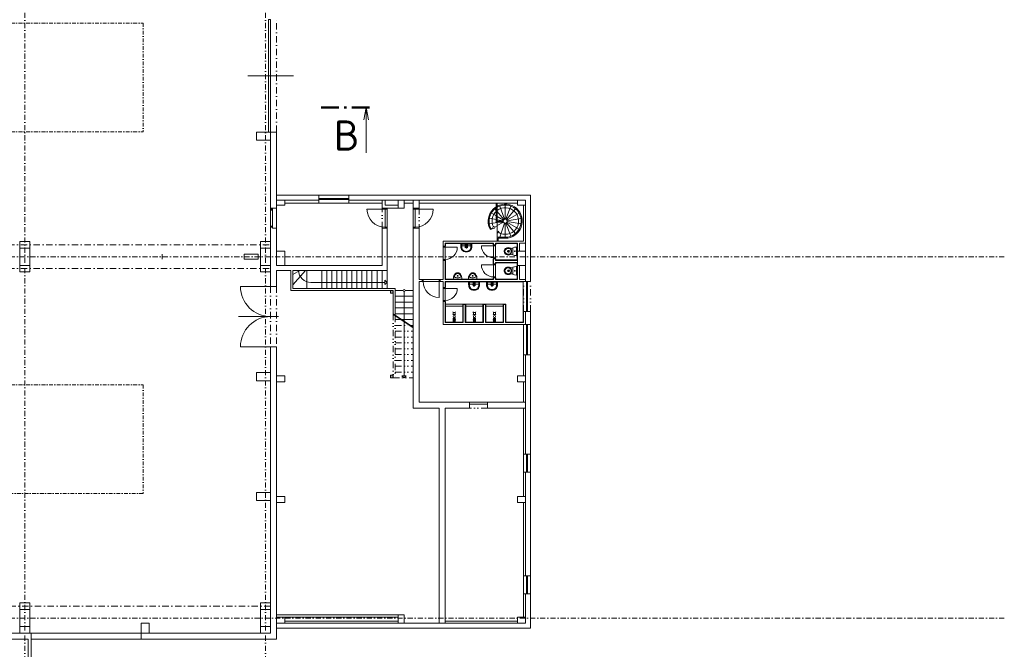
# Model space of a CAD drawing. Header units: millimetres. Extents: x -385852 to 693036, y -525006 to 444206.
# Tile 25 of 156: x 138300 to 187350, y 25844 to 57175. Entities that reach past the tile are written whole.
import ezdxf
from ezdxf.enums import TextEntityAlignment as Align

# ---------------------------------------------------------------- set-up
doc = ezdxf.new("R2010")
doc.units = ezdxf.units.MM
for name, pattern in [('CENTERX2', [101.6, 63.5, -12.7, 12.7, -12.7]), ('DASHDOT', [25.4, 12.7, -6.35, 0, -6.35]), ('DELICI', [7.7, 3, -1.4, 0.25, -1.4, 0.25, -1.4]), ('DIVIDE', [31.75, 12.7, -6.35, 0, -6.35, 0, -6.35]), ('ČERCHOVANÁ', [25.4, 12.7, -6.35, 0, -6.35])]:
    doc.linetypes.add(name, pattern=pattern)
for name, color, linetype, lineweight in [('___vedl obj', 7, 'Continuous', 30), ('A99_N_kce-nad-vid', 7, 'DASHDOT', 5), ('A99_N_kce-pohl', 7, 'Continuous', 9), ('A99_N_osy', 7, 'CENTERX2', 9), ('A99_N_txt-popis-200', 240, 'Continuous', 5), ('A99_S_kce-nad-vid', 181, 'DASHDOT', 5), ('A99_S_kce-pohl', 61, 'Continuous', 5), ('A99_S_kce-rez-sil', 7, 'Continuous', 15), ('A99_S_kce-rez-ten', 6, 'Continuous', 9), ('A99_S_koty-200', 160, 'Continuous', 5), ('A99_S_otvory', 7, 'Continuous', 5), ('A99_S_sloupy', 7, 'Continuous', 5)]:
    doc.layers.add(name, color=color, linetype=linetype, lineweight=lineweight)
doc.styles.add('A99_popis', font='isocpeur.ttf')

# ---------------------------------------------------------------- blocks, each defined once
blk = doc.blocks.new('pisoar')
at = {"layer": '___vedl obj', "linetype": 'ByBlock', "lineweight": 5}
blk.add_line((215, 0), (-215, 0), dxfattribs=at)
blk.add_circle((-1, -163), 19.4, dxfattribs=at)
for centre, radius, start, end in [((-146, -13), 361, 326.5782, 1.989), ((142, -17), 358, 177.2027, 217.386), ((-155, -139), 36.9, 131.2946, 209.5532), ((-67, -236), 167, 97.4614, 131.973), ((-88, -140), 69.7, 108.3417, 214.8562), ((11, -105), 173, 205.5872, 247.0307), ((20, -119), 199, 215.3972, 246.5641), ((-1, -490), 429, 78.2478, 101.886), ((0, -177), 138, 244.7705, 295.2295), ((0, -151), 127, 243.3513, 296.6487), ((-37, -79), 208, 297.0126, 332.0165), ((-8, -132), 182, 291.4216, 334.2065), ((64, -240), 172, 53.935, 82.4618), ((89, -141), 68.5, 327.9013, 75.8457), ((147, -139), 42.2, 345.2975, 64.2538)]:
    blk.add_arc(centre, radius, start, end, dxfattribs=at)
blk = doc.blocks.new('*U156')
at = {"color": 0, "linetype": 'ByBlock'}
blk.add_line((785.72, 87.81), (785.72, 76.56), dxfattribs=at)
at = {"color": 0, "linetype": 'ByBlock', "const_width": 0.63}
for points in [[(778.95, 87.81), (774.45, 87.81)], [(780.84, 87.81), (780.21, 87.81)], [(786.6, 87.81), (782.1, 87.81)]]:
    blk.add_lwpolyline(points, dxfattribs=at)
at = {"color": 0, "linetype": 'ByBlock'}
blk.add_lwpolyline([(786.27, 84.71), (785.72, 87.81), (785.17, 84.71)], dxfattribs=at)
at = {"color": 0, "linetype": 'ByBlock', "style": 'A99_popis', "flags": 12}
blk.add_attdef('OZNŘ_3K', text='', height=5, rotation=0.0024, dxfattribs=at).set_placement((784.08, 77.08), align=Align.RIGHT)
at = {"color": 0, "linetype": 'ByBlock', "style": 'A99_popis'}
blk.add_attdef('OZNŘ_1K', (-9.63, -10.73), '', height=5, dxfattribs=at)

msp = doc.modelspace()

# ---------------------------------------------------------------- linework, layer by layer
at = {"layer": 'A99_N_kce-nad-vid', "color": 1, "linetype": 'ČERCHOVANÁ', "ltscale": 15}
for p, q in [((12100, 57005.3403), (144450, 57005.3403)), ((144450, 57005.3403), (144450, 51594.6597)), ((12100, 51594.6597), (144450, 51594.6597)), ((12100, 39005.3403), (144450, 39005.3403)), ((144450, 39005.3403), (144450, 33594.6597))]:
    msp.add_line(p, q, dxfattribs=at)
msp.add_lwpolyline([(144450, 33594.6597), (12100, 33594.6597)], dxfattribs=at)
at = {"layer": 'A99_N_kce-pohl', "color": 2, "linetype": 'Continuous', "lineweight": 5}
msp.add_lwpolyline([(145390, 45260), (145390, 45500)], dxfattribs=at)
msp.add_lwpolyline([(150175, 45260), (150175, 45500), (149490, 45500), (149490, 45260)], close=True, dxfattribs=at)
at = {"layer": 'A99_N_osy', "linetype": 'DASHDOT', "ltscale": 20}
for p, q in [((138550, 100200), (138550, -5085)), ((187349.6209, 45380), (6250, 45380)), ((187349.6209, 27400), (3980, 27400))]:
    msp.add_line(p, q, dxfattribs=at)
msp.add_lwpolyline([(150550, 100200), (150550, -4850)], dxfattribs=at)
at = {"layer": 'A99_S_kce-nad-vid', "linetype": 'DASHDOT', "ltscale": 25}
for p, q in [((151100, 51600), (151100, 57170)), ((6250, 45970), (150800, 45970)), ((6250, 44790), (150800, 44790)), ((150800, 43900), (150800, 40900)), ((151100, 43900), (151100, 40900)), ((17750, 27990), (150800, 27990))]:
    msp.add_line(p, q, dxfattribs=at)
at = {"layer": 'A99_S_kce-nad-vid', "linetype": 'DIVIDE', "ltscale": 25}
for p, q in [((156350, 46800), (156350, 47800)), ((158200, 47800), (158200, 46800)), ((163400, 42650), (163400, 44150)), ((163750, 42650), (163750, 44150)), ((156900, 42540), (156900, 39350)), ((157000, 42437.505), (157000, 39350)), ((157000, 41960), (157718.3562, 41960)), ((157000, 41670), (157900, 41670)), ((157000, 41380), (157900, 41380)), ((157000, 41090), (157900, 41090)), ((157000, 40800), (157900, 40800)), ((157000, 40510), (157900, 40510)), ((157000, 40220), (157900, 40220)), ((157000, 39930), (157900, 39930)), ((156900, 39350), (157900, 39350)), ((157000, 39640), (157900, 39640)), ((157450, 39350), (157343.934, 39456.066)), ((157343.934, 39456.066), (157556.066, 39456.066)), ((157450, 39350), (157556.066, 39456.066)), ((161600, 37850), (160700, 37850))]:
    msp.add_line(p, q, dxfattribs=at)
at = {"layer": 'A99_S_kce-pohl', "ltscale": 2}
for p, q in [((151100, 48450), (151100, 48200)), ((157900, 48050), (157900, 48200)), ((158200, 48050), (158200, 48200)), ((151100, 46000), (151100, 46250)), ((159500, 43150), (159400, 43150)), ((157772.5493, 41960), (157900, 41960)), ((151100, 27550), (151100, 27450))]:
    msp.add_line(p, q, dxfattribs=at)
at = {"layer": 'A99_S_kce-pohl'}
for p, q in [((151500, 48200), (153200, 48200)), ((153200, 48450), (154700, 48450)), ((154700, 48200), (157150, 48200)), ((156350, 48050), (156350, 48200)), ((156500, 47950), (156500, 48200)), ((157450, 48200), (163100, 48200)), ((154700, 48050), (153200, 48050)), ((157150, 47950), (156500, 47950)), ((161974.3982, 47762.0164), (162037.9409, 47686.2891)), ((162037.9409, 48050), (162037.9409, 47100)), ((162087.9409, 48050), (162087.9409, 47150)), ((162087.9409, 47626.7014), (162423.6622, 47226.6044)), ((162453.7212, 47243.9628), (162214.1833, 47901.7026)), ((162487.7904, 47950), (162487.9221, 47250)), ((162522.143, 47243.9693), (162761.5571, 47901.7541)), ((163002.171, 47762.8356), (162552.2197, 47226.6044)), ((163500, 44150), (163500, 47950)), ((162037.9409, 47231.5558), (161700.7781, 47292.6616)), ((162037.9409, 47409.8076), (161795.8081, 47549.6031)), ((162398.4828, 47100), (162037.9409, 47100)), ((162401.3384, 47200), (162087.9409, 47380.9401)), ((162389.5439, 47167.833), (162087.9409, 47222.494)), ((162387.9409, 47150), (162087.9409, 47150)), ((162400.6502, 47101.2114), (162087.9409, 46926.4317)), ((162193.3591, 47100), (162087.9409, 47082.1072)), ((162087.9409, 46150), (162087.9409, 47100)), ((162574.5435, 47200), (163180.7613, 47550)), ((163180.7613, 46750), (162574.5435, 47100)), ((163275.7871, 47288.9185), (162586.4217, 47167.3648)), ((162586.4217, 47132.6352), (163275.7871, 47011.0815)), ((162087.9409, 47082.1072), (161695.2824, 47015.4604)), ((161745.9094, 46729.9447), (161788.4002, 46753.6923)), ((161876.5195, 46803.7141), (161788.4002, 46753.6923)), ((162087.9409, 46923.7295), (161963.4847, 46853.0807)), ((162173.3675, 46652.4258), (162087.9409, 46637.6525)), ((162087.9409, 46637.6525), (162116.1445, 46545.7841)), ((162116.1445, 46545.7841), (162173.3675, 46652.4258)), ((162456.6767, 47055.0129), (162224.6269, 46350)), ((162487.9409, 47050), (162487.9409, 46350)), ((162761.5571, 46398.2459), (162522.143, 47056.0307)), ((162552.2197, 47073.3956), (163002.171, 46537.1644)), ((162487.9409, 46350), (162087.9409, 46350)), ((162137.9409, 46300), (162137.9409, 46150)), ((162487.9409, 46300), (162137.9409, 46300)), ((159500, 45900), (159520, 45900)), ((159520, 46030), (161880, 46030)), ((159520, 45899.2042), (159520, 46030)), ((160550, 45920), (160350.0026, 45920)), ((160475, 45905.4079), (160625, 45905.4079)), ((160500, 46030), (160500, 45826.939)), ((160550, 45920), (160749.9974, 45920)), ((160600, 46030), (160600, 45826.939)), ((161880, 45974.8617), (161880, 46030)), ((161880, 45974.8617), (161900, 45975)), ((162000, 45975), (161900, 45975)), ((162000, 45975), (162020, 45975)), ((162020, 46030), (163080, 46030)), ((162020, 45977.5), (162020, 46030)), ((163080, 45220), (163080, 46030)), ((163200, 45650), (163200, 46050)), ((163200, 46050), (163500, 46050)), ((159500, 45200), (159520, 45200)), ((159520, 44270), (159520, 45200.4975)), ((161880, 45025.232), (161880, 45275.667)), ((161880, 45275.667), (161900, 45275.667)), ((162000, 45275), (161900, 45275)), ((162000, 45275), (162020, 45275)), ((162020, 45220), (162020, 45272.5)), ((162020, 45220), (163080, 45220)), ((152260.6249, 44700), (151900, 44495.6727)), ((152532.659, 44700), (151900, 43988.7811)), ((152600, 44700), (152600, 43800)), ((153350, 44700), (153350, 43800)), ((153600, 44700), (153600, 43800)), ((153850, 44700), (153850, 43800)), ((154100, 44700), (154100, 43800)), ((154350, 44700), (154350, 43800)), ((154600, 44700), (154600, 43800)), ((154850, 44700), (154850, 43800)), ((155100, 44700), (155100, 43800)), ((155350, 44700), (155350, 43800)), ((155600, 44700), (155600, 43800)), ((155850, 44700), (155850, 43800)), ((156100, 44700), (156100, 43800)), ((156350, 44700), (156350, 43800)), ((156600, 44700), (156600, 43800)), ((161880, 45025.232), (161900, 45025.232)), ((162000, 45025), (161900, 45025)), ((162000, 45025), (162020, 45025)), ((162020, 45080), (163080, 45080)), ((162020, 45027.5), (162020, 45080)), ((163080, 44270), (163080, 45080)), ((163200, 44950), (163200, 44250)), ((156600, 44100), (156493.934, 44206.066)), ((156493.934, 44206.066), (156493.934, 43993.934)), ((159520, 44270), (161880, 44270)), ((161880, 44270), (161880, 44325)), ((161880, 44325), (161900, 44325)), ((162000, 44325), (161900, 44325)), ((162000, 44325), (162020, 44325)), ((162020, 44270), (162020, 44325)), ((162020, 44270), (163080, 44270)), ((163200, 44250), (163500, 44250)), ((152800, 44100), (156493.934, 44100)), ((156600, 44100), (156493.934, 43993.934)), ((157000, 43700), (157400, 43700)), ((157500, 43700), (157900, 43700)), ((159520, 44130), (163380, 44130)), ((159520, 43850), (159520, 44130)), ((160937.9975, 44020), (160738.0002, 44020)), ((160862.9975, 44005.4079), (161012.9975, 44005.4079)), ((160887.9975, 44130), (160887.9975, 43926.939)), ((160937.9975, 44020), (161137.9949, 44020)), ((160987.9975, 44130), (160987.9975, 43926.939)), ((161830.3071, 44020), (161630.3098, 44020)), ((161755.3071, 44005.4079), (161905.3071, 44005.4079)), ((161780.3071, 44130), (161780.3071, 43926.939)), ((161830.3071, 44020), (162030.3045, 44020)), ((161880.3071, 44130), (161880.3071, 43926.939)), ((163380, 42120), (163380, 44130)), ((157000, 43410), (157900, 43410)), ((157450, 43650), (157450, 42174.4046)), ((157000, 43120), (157900, 43120)), ((157000, 42830), (157900, 42830)), ((159520, 42120), (159520, 43150)), ((159520, 43020), (160380, 43020)), ((159520, 42920), (160380, 42920)), ((160380, 42120), (160380, 43020)), ((160380, 43020), (160520, 43020)), ((160520, 43020), (161380, 43020)), ((160520, 42120), (160520, 43020)), ((160520, 42920), (161380, 42920)), ((161380, 42120), (161380, 43020)), ((161380, 43020), (161520, 43020)), ((161520, 43020), (162380, 43020)), ((161520, 42120), (161520, 43020)), ((161520, 42920), (162380, 42920)), ((162380, 42120), (162380, 43020)), ((162380, 43020), (162520, 43020)), ((162520, 42120), (162520, 43020)), ((156900, 42540), (157900, 41875.2811)), ((156900, 42503.9769), (157900, 41839.2579)), ((157000, 42540), (157900, 42540)), ((157000, 42250), (157282.0816, 42250)), ((157336.2746, 42250), (157900, 42250)), ((159875, 42243.061), (160025, 42243.061)), ((159901.2821, 42610), (159881.7949, 42630)), ((159901.2821, 42510), (159881.7949, 42490)), ((159900, 42120), (159900, 42323.061)), ((159950, 42120), (159950, 42348.061)), ((160018.2051, 42630), (159998.7179, 42610)), ((160018.2051, 42490), (159998.7179, 42510)), ((160000, 42120), (160000, 42323.061)), ((160875, 42243.061), (161025, 42243.061)), ((160901.2821, 42610), (160881.7949, 42630)), ((160901.2821, 42510), (160881.7949, 42490)), ((160900, 42120), (160900, 42323.061)), ((160950, 42120), (160950, 42348.061)), ((161018.2051, 42630), (160998.7179, 42610)), ((161018.2051, 42490), (160998.7179, 42510)), ((161000, 42120), (161000, 42323.061)), ((161875, 42243.061), (162025, 42243.061)), ((161901.2821, 42610), (161881.7949, 42630)), ((161901.2821, 42510), (161881.7949, 42490)), ((161900, 42120), (161900, 42323.061)), ((161950, 42120), (161950, 42348.061)), ((162018.2051, 42630), (161998.7179, 42610)), ((162018.2051, 42490), (161998.7179, 42510)), ((162000, 42120), (162000, 42323.061)), ((163500, 42000), (163500, 42650)), ((157450, 42138.3815), (157450, 39456.066)), ((159520, 42120), (160380, 42120)), ((160520, 42120), (161380, 42120)), ((162520, 42120), (163380, 42120)), ((163400, 40500), (163400, 42000)), ((163750, 40500), (163750, 42000)), ((163500, 35550), (163500, 40500)), ((163400, 38150), (163500, 38150)), ((163400, 37850), (163500, 37850)), ((163400, 34650), (163400, 35550)), ((163750, 35550), (163750, 34650)), ((163500, 29500), (163500, 34650)), ((163400, 28600), (163400, 29500)), ((163750, 28600), (163750, 29500)), ((163500, 27450), (163500, 28600)), ((151100, 27150), (151100, 26900)), ((151500, 27450), (157150, 27450)), ((151500, 27250), (157150, 27250)), ((159200, 27150), (159500, 27150)), ((159500, 27250), (159500, 27150)), ((159500, 27150), (163100, 27150))]:
    msp.add_line(p, q, dxfattribs=at)
for points in [[(160488.165, 45622.8003, -0.1381027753), (160372.7566, 45668.7226, -0.2109720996), (160282.0146, 45831.1759, -0.0228916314), (160275, 45970.3907), (160275, 46030), (160825, 46030), (160825, 45970.3907, -0.0228916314), (160817.9854, 45831.1759, -0.2109720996), (160727.2434, 45668.7226, -0.1381027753), (160611.835, 45622.8003, -0.1001703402)], [(160488.165, 45634.1412, -0.1490987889), (160377.2198, 45686.2174, -0.1821692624), (160301.9493, 45832.8154, -0.0229308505), (160295, 45970.4365), (160295, 46005.811)], [(160320.0026, 45890, -0.0226853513), (160322.2568, 46010, -0.089111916)], [(160488.165, 45649.5699, 0.0776309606), (160611.835, 45649.5699, 0.0776309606)], [(160488.165, 45634.1412, 0.0776309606), (160611.835, 45634.1412, 0.0776309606)], [(160488.165, 45622.8003, 0.0776309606), (160611.835, 45622.8003, 0.0776309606)], [(160611.835, 45634.1412, 0.1490987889), (160722.7802, 45686.2174, 0.1821692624), (160798.0507, 45832.8154, 0.0229308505), (160805, 45970.4365), (160805, 46005.811)], [(160779.9974, 45890, 0.0227199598), (160777.7432, 46010, 0.089111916)], [(162666.6966, 45612.5918, -0.6348764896), (162668.7662, 45687.2446)], [(162666.6966, 44642.5918, -0.6348764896), (162668.7662, 44717.2446)], [(160876.1626, 43722.8003, -0.1381027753), (160760.7541, 43768.7226, -0.2109720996), (160670.0121, 43931.1759, -0.0228916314), (160662.9975, 44070.3907), (160662.9975, 44130), (161212.9975, 44130), (161212.9975, 44070.3907, -0.0228916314), (161205.983, 43931.1759, -0.2109720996), (161115.241, 43768.7226, -0.1381027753), (160999.8325, 43722.8003, -0.1001703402)], [(160876.1626, 43734.1412, -0.1490987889), (160765.2174, 43786.2174, -0.1821692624), (160689.9468, 43932.8154, -0.0229308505), (160682.9975, 44070.4365), (160682.9975, 44105.811)], [(160708.0002, 43990, -0.0226853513), (160710.2543, 44110, -0.089111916)], [(160876.1626, 43749.5699, 0.0776309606), (160999.8325, 43749.5699, 0.0776309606)], [(160876.1626, 43734.1412, 0.0776309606), (160999.8325, 43734.1412, 0.0776309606)], [(160876.1626, 43722.8003, 0.0776309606), (160999.8325, 43722.8003, 0.0776309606)], [(160999.8325, 43734.1412, 0.1490987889), (161110.7777, 43786.2174, 0.1821692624), (161186.0483, 43932.8154, 0.0229308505), (161192.9975, 44070.4365), (161192.9975, 44105.811)], [(161167.9949, 43990, 0.0227199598), (161165.7407, 44110, 0.089111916)], [(161768.4722, 43722.8003, -0.1381027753), (161653.0637, 43768.7226, -0.2109720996), (161562.3217, 43931.1759, -0.0228916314), (161555.3071, 44070.3907), (161555.3071, 44130), (162105.3071, 44130), (162105.3071, 44070.3907, -0.0228916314), (162098.2926, 43931.1759, -0.2109720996), (162007.5506, 43768.7226, -0.1381027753), (161892.1421, 43722.8003, -0.1001703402)], [(161768.4722, 43734.1412, -0.1490987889), (161657.527, 43786.2174, -0.1821692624), (161582.2564, 43932.8154, -0.0229308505), (161575.3071, 44070.4365), (161575.3071, 44105.811)], [(161600.3098, 43990, -0.0226853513), (161602.5639, 44110, -0.089111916)], [(161768.4722, 43749.5699, 0.0776309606), (161892.1421, 43749.5699, 0.0776309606)], [(161768.4722, 43734.1412, 0.0776309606), (161892.1421, 43734.1412, 0.0776309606)], [(161768.4722, 43722.8003, 0.0776309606), (161892.1421, 43722.8003, 0.0776309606)], [(161892.1421, 43734.1412, 0.1490987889), (162003.0873, 43786.2174, 0.1821692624), (162078.3579, 43932.8154, 0.0229308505), (162085.3071, 44070.4365), (162085.3071, 44105.811)], [(162060.3045, 43990, 0.0227199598), (162058.0503, 44110, 0.089111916)]]:
    msp.add_lwpolyline(points, format="xyb", dxfattribs=at)
for points in [[(160322.2568, 46010), (160295, 46005.811)], [(160322.2568, 46010), (160777.7432, 46010)], [(160777.7432, 46010), (160805, 46005.811)], [(160710.2543, 44110), (160682.9975, 44105.811)], [(160710.2543, 44110), (161165.7407, 44110)], [(161165.7407, 44110), (161192.9975, 44105.811)], [(161602.5639, 44110), (161575.3071, 44105.811)], [(161602.5639, 44110), (162058.0503, 44110)], [(162058.0503, 44110), (162085.3071, 44105.811)]]:
    msp.add_lwpolyline(points, dxfattribs=at)
for points in [[(162864.283, 45514.4222), (162702.3076, 45472.7403, -0.120198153), (162575.9316, 45472.4174, -0.2239549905), (162447.8107, 45581.815, -0.2338795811), (162447.8107, 45723.1502, -0.1979395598), (162564.8369, 45822.9507, -0.1401719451), (162702.3076, 45827.2597), (162864.283, 45785.7154)], [(162804.2293, 45647.6478, -0.1740990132), (162776.2294, 45551.6335, -0.0907895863), (162737.769, 45517.5581, -0.1244630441), (162641.8035, 45494.7192, -0.1129211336), (162545.7706, 45517.2697, -0.1750533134), (162474.692, 45595.134, -0.2588111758), (162474.692, 45704.866, -0.171882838), (162545.7706, 45782.7303, -0.1320878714), (162641.8035, 45805.2808, -0.1303286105), (162737.769, 45782.4419, -0.2067324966), (162798.7637, 45702.1871, -0.0655918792), (162804.2293, 45651.3305)], [(162794.4082, 45648.2617, -0.2065757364), (162756.8779, 45544.7161, -0.205236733), (162621.5109, 45505.6968, -0.1817712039), (162515.9476, 45551.7649, -0.1942552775), (162471.3852, 45642.133, -0.1107989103), (162481.7187, 45701.2945, -0.1518451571), (162550.4509, 45773.8897, -0.116294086), (162641.7888, 45795.2807, -0.2009926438), (162756.8779, 45755.2843, -0.1941405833), (162795.0221, 45654.3997)], [(162633.5885, 45613.2739, 0.1475904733), (162712.5147, 45625.3945, 0.509097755), (162712.7705, 45673.428, 0.1502406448), (162635.1341, 45687.5651, 0.8275521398), (162629.8787, 45613.4356)], [(163055, 45472.5, -0.4484928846), (163024.2995, 45439.8648, -0.0834908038), (162870.7562, 45470.0056, -0.3122022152), (162864.283, 45479.3631), (162864.283, 45820.6369, -0.3121754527), (162870.7562, 45829.9944, -0.0834882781), (163024.2995, 45860.1356, -0.4484928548), (163055, 45827.5)], [(162864.283, 44544.4222), (162702.3076, 44502.7403, -0.120198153), (162575.9316, 44502.4174, -0.2239549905), (162447.8107, 44611.815, -0.2338795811), (162447.8107, 44753.1502, -0.1979395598), (162564.8369, 44852.9507, -0.1401719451), (162702.3076, 44857.2597), (162864.283, 44815.7154)], [(162804.2293, 44677.6478, -0.1740990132), (162776.2294, 44581.6335, -0.0907895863), (162737.769, 44547.5581, -0.1244630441), (162641.8035, 44524.7192, -0.1129211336), (162545.7706, 44547.2697, -0.1750533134), (162474.692, 44625.134, -0.2588111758), (162474.692, 44734.866, -0.171882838), (162545.7706, 44812.7303, -0.1320878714), (162641.8035, 44835.2808, -0.1303286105), (162737.769, 44812.4419, -0.2067324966), (162798.7637, 44732.1871, -0.0655918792), (162804.2293, 44681.3305)], [(162794.4082, 44678.2617, -0.2065757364), (162756.8779, 44574.7161, -0.205236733), (162621.5109, 44535.6968, -0.1817712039), (162515.9476, 44581.7649, -0.1942552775), (162471.3852, 44672.133, -0.1107989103), (162481.7187, 44731.2945, -0.1518451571), (162550.4509, 44803.8897, -0.116294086), (162641.7888, 44825.2807, -0.2009926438), (162756.8779, 44785.2843, -0.1941405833), (162795.0221, 44684.3997)], [(162633.5885, 44643.2739, 0.1475904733), (162712.5147, 44655.3945, 0.509097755), (162712.7705, 44703.428, 0.1502406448), (162635.1341, 44717.5651, 0.8275521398), (162629.8787, 44643.4356)], [(163055, 44502.5, -0.4484928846), (163024.2995, 44469.8648, -0.0834908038), (162870.7562, 44500.0056, -0.3122022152), (162864.283, 44509.3631), (162864.283, 44850.6369, -0.3121754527), (162870.7562, 44859.9944, -0.0834882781), (163024.2995, 44890.1356, -0.4484928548), (163055, 44857.5)]]:
    msp.add_lwpolyline(points, format="xyb", close=True, dxfattribs=at)
for points in [[(160000, 42610), (159900, 42610), (159900, 42510), (160000, 42510)], [(161000, 42610), (160900, 42610), (160900, 42510), (161000, 42510)], [(162000, 42610), (161900, 42610), (161900, 42510), (162000, 42510)]]:
    msp.add_lwpolyline(points, close=True, dxfattribs=at)
for centre, radius in [((162487.9409, 47150), 100), ((161920.0021, 46828.3974), 50), ((160550, 45849), 37.5), ((160550, 45849), 25), ((160550, 45965), 20), ((162965.2318, 45650), 17.0932), ((162965.2318, 45650), 13.6038), ((162965.2318, 44680), 17.0932), ((162965.2318, 44680), 13.6038), ((157450, 43700), 50), ((160937.9975, 43949), 37.5), ((160937.9975, 43949), 25), ((160937.9975, 44065), 20), ((161830.3071, 43949), 37.5), ((161830.3071, 43949), 25), ((161830.3071, 44065), 20), ((159950, 42398.061), 50), ((160950, 42398.061), 50), ((161950, 42398.061), 50)]:
    msp.add_circle(centre, radius, dxfattribs=at)
for centre, radius, start, end in [((162490.8939, 47146.4808), 853.5247, 122.05176912, 209.21044873), ((162490.8939, 47146.4808), 803.5247, 124.31259523, 209.21044873), ((162485.7945, 47157.2394), 654.4143, 133.18512328, 205.78671499), ((162488.3537, 47149.5872), 849.5873, 269.97216167, 118.11889055), ((162488.3638, 47149.5771), 799.5772, 269.96969785, 120.05249413), ((162496.2314, 47157.2394), 660.8114, 237.80746381, 128.16019411), ((160516.9781, 45877.8534), 197.3496, 176.47130544, 192.11133209), ((160350.0026, 45890), 30, 90, 180), ((160539.1755, 45858.2661), 216.2579, 185.79060997, 216.23881674), ((160535.839, 45856.9536), 212.7929, 216.48484933, 257.05359768), ((160564.161, 45856.9536), 212.7929, 282.94640232, 323.51515067), ((160560.8245, 45858.2661), 216.2579, 323.76118326, 354.20939003), ((160749.9974, 45890), 30, 0, 90), ((160583.0219, 45877.8534), 197.3496, 347.88866791, 3.52869456), ((162685.2791, 45649.4317), 41.2613, 113.59095629, 243.23297202), ((152800, 44700), 600, 180, 270), ((162685.2791, 44679.4317), 41.2613, 113.59095629, 243.23297202), ((160904.9756, 43977.8534), 197.3496, 176.47130544, 192.11133209), ((160738.0002, 43990), 30, 90, 180), ((160927.173, 43958.2661), 216.2579, 185.79060997, 216.23881674), ((160923.8366, 43956.9536), 212.7929, 216.48484933, 257.05359768), ((160952.1585, 43956.9536), 212.7929, 282.94640232, 323.51515067), ((160948.8221, 43958.2661), 216.2579, 323.76118326, 354.20939003), ((161137.9949, 43990), 30, 0, 90), ((160971.0194, 43977.8534), 197.3496, 347.88866791, 3.52869456), ((161797.2852, 43977.8534), 197.3496, 176.47130544, 192.11133209), ((161630.3098, 43990), 30, 90, 180), ((161819.4826, 43958.2661), 216.2579, 185.79060997, 216.23881674), ((161816.1462, 43956.9536), 212.7929, 216.48484933, 257.05359768), ((161844.4681, 43956.9536), 212.7929, 282.94640232, 323.51515067), ((161841.1317, 43958.2661), 216.2579, 323.76118326, 354.20939003), ((162030.3045, 43990), 30, 0, 90), ((161863.329, 43977.8534), 197.3496, 347.88866791, 3.52869456)]:
    msp.add_arc(centre, radius, start, end, dxfattribs=at)
at = {"layer": 'A99_S_kce-rez-sil'}
for p, q in [((150800, 51580), (150800, 47750)), ((150800, 51580), (151100, 51580)), ((151100, 51580), (151100, 47800)), ((150800, 47830), (150800, 49980)), ((153200, 48450), (153200, 48050)), ((154700, 48450), (154700, 48050)), ((157900, 48050), (157900, 47750)), ((158000, 47750), (158000, 47800)), ((158000, 47800), (158200, 47800)), ((158200, 48050), (158200, 47800)), ((150800, 43900), (150800, 46800)), ((157900, 46850), (157900, 37850)), ((158000, 46850), (158000, 46800)), ((158000, 46800), (158200, 46800)), ((158200, 46800), (158200, 44250)), ((158200, 44150), (158200, 38150)), ((158400, 44150), (158400, 44250)), ((159200, 44150), (159200, 44250)), ((163400, 42100), (163400, 42650)), ((163400, 42650), (163750, 42650)), ((163750, 42000), (163750, 42650)), ((159400, 42000), (163400, 42000)), ((162500, 42100), (163400, 42100)), ((163400, 42000), (163750, 42000)), ((163400, 39450), (163400, 40500)), ((163400, 40500), (163750, 40500)), ((163750, 35550), (163750, 40500)), ((163400, 38150), (163400, 39150)), ((159200, 37850), (159200, 27150)), ((159500, 37850), (159500, 27250)), ((161600, 38150), (163400, 38150)), ((161600, 38150), (161600, 37850)), ((161600, 37850), (163400, 37850)), ((163400, 35550), (163400, 37850)), ((163400, 35550), (163750, 35550)), ((163750, 29500), (163750, 34650)), ((163400, 29500), (163400, 33150)), ((163400, 29500), (163750, 29500)), ((163400, 28600), (163750, 28600)), ((163400, 27450), (163400, 28600)), ((163750, 26900), (163750, 28600)), ((157150, 27550), (151100, 27550)), ((151100, 27150), (159200, 27150)), ((159500, 27250), (163100, 27250)), ((151100, 26900), (163750, 26900)), ((151100, 26900), (151100, 26350))]:
    msp.add_line(p, q, dxfattribs=at)
at = {"layer": 'A99_S_kce-rez-sil', "ltscale": 2}
for p, q in [((151100, 48450), (151100, 49450)), ((151100, 48450), (153200, 48450)), ((154700, 48450), (163750, 48450)), ((163750, 44150), (163750, 48450)), ((151500, 48050), (153200, 48050)), ((154700, 48050), (156350, 48050)), ((156350, 47800), (156350, 48050)), ((156500, 47800), (156350, 47800)), ((156500, 47750), (156500, 47800)), ((156600, 47750), (156500, 47750)), ((156600, 47750), (156600, 47800)), ((157150, 47800), (156600, 47800)), ((157450, 48050), (157900, 48050)), ((158000, 47750), (157900, 47750)), ((158200, 48050), (163100, 48050)), ((163400, 46150), (163400, 47950)), ((156350, 44950), (156350, 46800)), ((156500, 46800), (156350, 46800)), ((156500, 46800), (156500, 46850)), ((156600, 46850), (156500, 46850)), ((156600, 44700), (156600, 46850)), ((158000, 46850), (157900, 46850)), ((159400, 46150), (163400, 46150)), ((159400, 45850), (159400, 46150)), ((159500, 45850), (159400, 45850)), ((159500, 46050), (161900, 46050)), ((159500, 45850), (159500, 46050)), ((161900, 45925), (161900, 46050)), ((162000, 45925), (161900, 45925)), ((162000, 46050), (163100, 46050)), ((162000, 45925), (162000, 46050)), ((163100, 45650), (163100, 46050)), ((159400, 44250), (159400, 45250)), ((159500, 45250), (159400, 45250)), ((159500, 44250), (159500, 45250)), ((161900, 44975), (161900, 45325)), ((162000, 45325), (161900, 45325)), ((162000, 45200), (162000, 45325)), ((162000, 45200), (163100, 45200)), ((151900, 44700), (156600, 44700)), ((162000, 44975), (161900, 44975)), ((162000, 44975), (162000, 45100)), ((162000, 45100), (163100, 45100)), ((163100, 44950), (163100, 44250)), ((158200, 44250), (158400, 44250)), ((158200, 44150), (158400, 44150)), ((159200, 44250), (159400, 44250)), ((159200, 44150), (159400, 44150)), ((159400, 43800), (159400, 44150)), ((159500, 44250), (161900, 44250)), ((159500, 44150), (163750, 44150)), ((159500, 43800), (159500, 44150)), ((161900, 44250), (161900, 44375)), ((162000, 44375), (161900, 44375)), ((162000, 44250), (162000, 44375)), ((162000, 44250), (163100, 44250)), ((156900, 43700), (156900, 42540)), ((157000, 43800), (157000, 42484.6068)), ((159500, 43800), (159400, 43800)), ((159400, 42000), (159400, 43200)), ((159500, 43200), (159400, 43200)), ((159500, 42100), (159500, 43200)), ((160400, 42100), (160400, 43000)), ((160400, 43000), (160500, 43000)), ((160500, 42100), (160500, 43000)), ((161400, 42100), (161400, 43000)), ((161400, 43000), (161500, 43000)), ((161500, 42100), (161500, 43000)), ((162400, 42100), (162400, 43000)), ((162400, 43000), (162500, 43000)), ((162500, 42100), (162500, 43000)), ((159500, 42100), (160400, 42100)), ((160500, 42100), (161400, 42100)), ((161500, 42100), (162400, 42100)), ((157900, 37850), (159200, 37850)), ((158200, 38150), (160700, 38150)), ((159500, 37850), (160700, 37850)), ((160700, 38150), (160700, 37850)), ((163400, 33450), (163400, 34650)), ((163400, 34650), (163750, 34650))]:
    msp.add_line(p, q, dxfattribs=at)
at = {"layer": 'A99_S_kce-rez-sil', "linetype": 'Continuous'}
for p, q in [((150800, 40900), (150800, 28150)), ((151100, 40900), (151100, 27550)), ((126040, 26650), (138800, 26650)), ((138875.5457, 17610), (138875.5457, 26650)), ((144350, 26650), (150300, 26650)), ((144350, 26650), (144350, 26350)), ((126040, 26350), (138725.5457, 26350)), ((138725.5457, 17610), (138725.5457, 26350)), ((144350, 26350), (151100, 26350))]:
    msp.add_line(p, q, dxfattribs=at)
at = {"layer": 'A99_S_kce-rez-sil'}
for points in [[(150800, 43900), (151100, 43900)], [(150800, 40900), (151100, 40900)]]:
    msp.add_lwpolyline(points, dxfattribs=at)
at = {"layer": 'A99_S_kce-rez-sil', "ltscale": 2}
for points in [[(156780, 43560), (156840, 43560), (156840, 43562.522, 0.391021), (156834.939, 43568.005), (156796.203, 43571.104, -0.391021), (156787, 43581.072), (156787, 43678.928, -0.391021), (156796.203, 43688.896), (156834.939, 43691.995, 0.391021), (156840, 43697.478), (156840, 43700), (156780, 43700)], [(156900, 43560), (156840, 43560), (156840, 43562.522, -0.391021), (156845.061, 43568.005), (156883.797, 43571.104, 0.391021), (156893, 43581.072), (156893, 43678.928, 0.391021), (156883.797, 43688.896), (156845.061, 43691.995, -0.391021), (156840, 43697.478), (156840, 43700), (156900, 43700)], [(156780, 39350), (156840, 39350), (156840, 39352.522, 0.391021), (156834.939, 39358.005), (156796.203, 39361.104, -0.391021), (156787, 39371.072), (156787, 39468.928, -0.391021), (156796.203, 39478.896), (156834.939, 39481.995, 0.391021), (156840, 39487.478), (156840, 39490), (156780, 39490)], [(156900, 39350), (156840, 39350), (156840, 39352.522, -0.391021), (156845.061, 39358.005), (156883.797, 39361.104, 0.391021), (156893, 39371.072), (156893, 39468.928, 0.391021), (156883.797, 39478.896), (156845.061, 39481.995, -0.391021), (156840, 39487.478), (156840, 39490), (156900, 39490)]]:
    msp.add_lwpolyline(points, format="xyb", close=True, dxfattribs=at)
at = {"layer": 'A99_S_kce-rez-ten', "ltscale": 2}
for p, q in [((150900, 47750), (150800, 47750)), ((150900, 46850), (150800, 46850)), ((159500, 43850), (159520, 43850)), ((159500, 43150), (159520, 43150)), ((161520, 42120), (162380, 42120))]:
    msp.add_line(p, q, dxfattribs=at)
at = {"layer": 'A99_S_kce-rez-ten'}
for p, q in [((151100, 47800), (150900, 47800)), ((150900, 47800), (150900, 47750)), ((150900, 46800), (150900, 46850)), ((151100, 46800), (150900, 46800)), ((150800, 43900), (151100, 43900)), ((150800, 40900), (151100, 40900)), ((138875.5457, 26650), (138800, 26650))]:
    msp.add_line(p, q, dxfattribs=at)
at = {"layer": 'A99_S_kce-rez-ten', "linetype": 'DELICI', "ltscale": 10}
msp.add_line((151100, 46800), (151100, 47800), dxfattribs=at)
at = {"layer": 'A99_S_kce-rez-ten'}
msp.add_lwpolyline([(151100, 47800), (150800, 47800)], dxfattribs=at)
at = {"layer": 'A99_S_koty-200', "linetype": 'ByBlock', "lineweight": 5, "ltscale": 0.35}
msp.add_line((151100, 50010.7471), (151100, 49450), dxfattribs=at)
at = {"layer": 'A99_S_otvory'}
for p, q in [((149665.9993, 54380), (151934.0007, 54380)), ((153200, 48275), (154700, 48275)), ((153200, 48225), (154700, 48225)), ((150800, 46850), (150800, 47750)), ((150900, 47700), (150800, 47700)), ((150900, 46850), (150900, 47750)), ((156500, 47750), (155600, 47750)), ((156500, 47800), (156600, 47800)), ((156500, 47750), (156500, 46850)), ((156600, 47750), (156600, 46850)), ((157900, 47800), (158000, 47800)), ((157900, 46850), (157900, 47750)), ((158000, 47750), (158900, 47750)), ((158000, 47750), (158000, 46850)), ((150900, 46900), (150800, 46900)), ((156500, 46800), (156600, 46800)), ((157900, 46800), (158000, 46800)), ((159500, 45900), (159400, 45900)), ((159400, 45250), (159400, 45850)), ((159500, 45850), (160100, 45850)), ((159500, 45850), (159500, 45250)), ((161900, 45925), (161300, 45925)), ((161900, 45325), (161900, 45925)), ((162000, 45925), (162000, 45325)), ((159500, 45200), (159400, 45200)), ((161900, 44975), (161300, 44975)), ((161900, 44375), (161900, 44975)), ((162000, 44975), (162000, 44375)), ((158350, 44150), (158350, 44250)), ((158400, 44250), (159200, 44250)), ((159200, 44150), (158400, 44150)), ((159200, 44150), (159200, 43350)), ((159250, 44150), (159250, 44250)), ((163550, 44150), (163550, 42650)), ((163600, 44150), (163600, 42650)), ((150800, 43900), (149300, 43900)), ((159500, 43850), (159400, 43850)), ((159400, 43200), (159400, 43800)), ((159500, 43800), (159500, 43200)), ((159500, 43800), (160100, 43800)), ((151200, 42400), (149200, 42400)), ((163550, 42000), (163550, 40500)), ((163600, 42000), (163600, 40500)), ((150800, 40900), (149300, 40900)), ((160700, 38150), (161600, 38150)), ((160700, 38050), (161600, 38050)), ((163550, 35550), (163550, 34650)), ((163600, 35550), (163600, 34650)), ((163550, 29500), (163550, 28600)), ((163600, 29500), (163600, 28600)), ((138875.5457, 26650), (144350, 26650)), ((138875.5457, 26350), (144350, 26350))]:
    msp.add_line(p, q, dxfattribs=at)
msp.add_lwpolyline([(150800, 51580), (150700, 51580), (150700, 57180), (150800, 57180)], close=True, dxfattribs=at)
for centre, radius, start, end in [((156500, 47750), 900, 180, 270), ((158000, 47750), 900, 270, 0), ((159500, 45850), 600, 270, 0), ((161900, 45925), 600, 180, 270), ((161900, 44975), 600, 180, 270), ((159200, 44150), 800, 180, 270), ((150800, 43900), 1500, 180, 270), ((159500, 43800), 600, 270, 0), ((150800, 40900), 1500, 90, 180)]:
    msp.add_arc(centre, radius, start, end, dxfattribs=at)
at = {"layer": 'A99_S_sloupy', "linetype": 'Continuous', "lineweight": 20, "ltscale": 2}
for p, q in [((150800, 49450), (150800, 43900)), ((151100, 47800), (151100, 45650)), ((151100, 45650), (151500, 45650)), ((151500, 45650), (151500, 44950)), ((151100, 44700), (151800, 44700)), ((151500, 44950), (156350, 44950)), ((151800, 44700), (151800, 43700)), ((151900, 44700), (151900, 43800)), ((151800, 43700), (156900, 43700)), ((151900, 43800), (157000, 43800))]:
    msp.add_line(p, q, dxfattribs=at)
at = {"layer": 'A99_S_sloupy', "ltscale": 2}
for p, q in [((157150, 48200), (157450, 48200)), ((151100, 44950), (151100, 45650)), ((151500, 44950), (151100, 44950)), ((151100, 39450), (151500, 39450)), ((151100, 39150), (151100, 39450)), ((151500, 39450), (151500, 39150)), ((163100, 39450), (163500, 39450)), ((163100, 39150), (163100, 39450)), ((163500, 39450), (163500, 39150)), ((151100, 39150), (151500, 39150)), ((163100, 39150), (163500, 39150)), ((151100, 33450), (151500, 33450)), ((151100, 33150), (151100, 33450)), ((151500, 33450), (151500, 33150)), ((163100, 33450), (163500, 33450)), ((163100, 33150), (163100, 33450)), ((163500, 33450), (163500, 33150)), ((151100, 33150), (151500, 33150)), ((163100, 33150), (163500, 33150)), ((163100, 27450), (163500, 27450)), ((163100, 27150), (163100, 27450)), ((163100, 27150), (163500, 27150)), ((163500, 27450), (163500, 27150))]:
    msp.add_line(p, q, dxfattribs=at)
for points in [[(150800, 51180), (150100, 51180), (150100, 51580), (150800, 51580)], [(151100, 48200), (151500, 48200), (151500, 47950), (151100, 47950)], [(163100, 48200), (163500, 48200), (163500, 47950), (163100, 47950)], [(157150, 27150), (157450, 27150), (157450, 27550), (157150, 27550)], [(151100, 27150), (151500, 27150), (151500, 27450), (151100, 27450)]]:
    msp.add_lwpolyline(points, close=True, dxfattribs=at)
for points in [[(157150, 48200), (157150, 47800), (157450, 47800), (157450, 48200)], [(163100, 44950), (163100, 45650), (163500, 45650), (163500, 44950), (163100, 44950)]]:
    msp.add_lwpolyline(points, dxfattribs=at)
at = {"layer": 'A99_S_sloupy', "linetype": 'Continuous', "ltscale": 2}
for points in [[(138800, 44630), (138300, 44630), (138300, 46130), (138800, 46130)], [(138800, 44630), (138300, 44630), (138300, 46130), (138800, 46130)], [(150800, 44630), (150300, 44630), (150300, 46130), (150800, 46130)], [(150800, 44630), (150300, 44630), (150300, 46130), (150800, 46130)], [(138800, 26650), (138300, 26650), (138300, 28150), (138800, 28150)], [(138800, 26650), (138300, 26650), (138300, 28150), (138800, 28150)], [(150800, 26650), (150300, 26650), (150300, 28150), (150800, 28150)], [(150800, 26650), (150300, 26650), (150300, 28150), (150800, 28150)]]:
    msp.add_lwpolyline(points, close=True, dxfattribs=at)
at = {"layer": 'A99_S_sloupy', "linetype": 'Continuous', "lineweight": 20, "ltscale": 2}
for points in [[(138300, 46130), (138800, 46130), (138800, 45810), (138300, 45810)], [(150300, 46130), (150800, 46130), (150800, 45810), (150300, 45810)], [(138300, 44950), (138800, 44950), (138800, 44630), (138300, 44630)], [(150300, 44950), (150800, 44950), (150800, 44630), (150300, 44630)], [(150800, 39210), (150100, 39210), (150100, 39610), (150800, 39610)], [(150800, 33240), (150100, 33240), (150100, 33640), (150800, 33640)], [(150800, 33240), (150100, 33240), (150100, 33640), (150800, 33640)], [(138300, 28150), (138800, 28150), (138800, 27830), (138300, 27830)], [(150300, 28150), (150800, 28150), (150800, 27830), (150300, 27830)], [(144750, 27150), (144350, 27150), (144350, 26650), (144750, 26650)], [(138300, 26970), (138800, 26970), (138800, 26650), (138300, 26650)], [(150300, 26970), (150800, 26970), (150800, 26650), (150300, 26650)]]:
    msp.add_lwpolyline(points, close=True, dxfattribs=at)
msp.add_lwpolyline([(151100, 43900), (151100, 44700)], dxfattribs=at)

# ---------------------------------------------------------------- block references
at = {"layer": 'A99_N_txt-popis-200'}
ref = msp.add_blockref('*U156', (-1585, 35245), dxfattribs=dict(at, xscale=200, yscale=200, zscale=200))
ref.add_attrib('OZNŘ_3K', 'B', dxfattribs={"layer": '0', "color": 0, "linetype": 'ByBlock', "height": 1500, "style": 'A99_popis', "flags": 12}).set_placement((155231.6129, 50661.649), align=Align.RIGHT)
at = {"layer": 'A99_S_kce-rez-ten', "rotation": 180}
for p in [(160115.2216, 44270), (160865.2216, 44270)]:
    msp.add_blockref('pisoar', p, dxfattribs=at)

doc.saveas('drawing.dxf')
